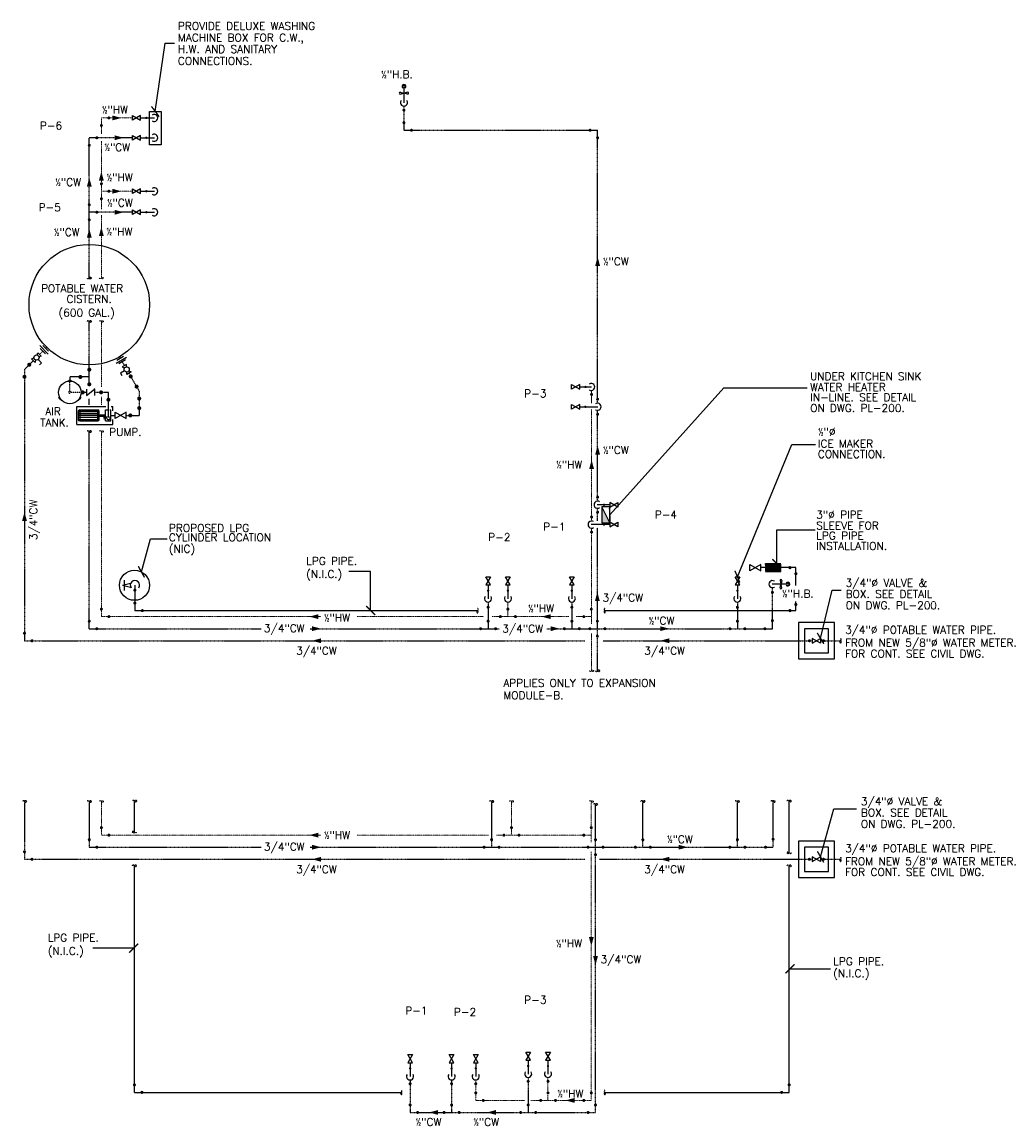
# Model space of a CAD drawing. Header units: inches. Extents: x -3803 to 26533, y -3756 to 2920.
# Tile 4 of 6: x 23299 to 23789, y 1248 to 1797. Entities that reach past the tile are written whole.
import ezdxf
from ezdxf.lldxf.tags import DXFTag

# ---------------------------------------------------------------- set-up
doc = ezdxf.new("R2010")
doc.units = ezdxf.units.IN
doc.header["$LTSCALE"] = 0.48
doc.header["$MEASUREMENT"] = 0
for name, pattern in [('CENTER', [25, 15.625, -3.125, 3.125, -3.125]), ('CENTER2', [1.125, 0.75, -0.125, 0.125, -0.125]), ('HIDDEN2', [0.1875, 0.125, -0.0625]), ('PHANTOM2', [1.25, 0.625, -0.125, 0.125, -0.125, 0.125, -0.125])]:
    doc.linetypes.add(name, pattern=pattern)
doc.layers.get('0').update_dxf_attribs({"linetype": 'CONTINUOUS'})
doc.layers.add('DIM', color=4, linetype='CONTINUOUS', lineweight=13)
for name, color, linetype in [('EQUIP', 4, 'CONTINUOUS'), ('M-PL-CWFT', 3, 'CONTINUOUS'), ('M-PL-CWL', 5, 'CENTER2'), ('M-PL-FT', 3, 'CONTINUOUS'), ('M-PL-HWFT', 2, 'CONTINUOUS'), ('M-PL-TXT', 3, 'CONTINUOUS'), ('P-CW-LI', 4, 'CENTER')]:
    doc.layers.add(name, color=color, linetype=linetype)
doc.styles.add('80', font='simplex.shx', dxfattribs={"height": 7.68})
doc.styles.add('PLAIN', font='arial.ttf', dxfattribs={"width": 0.85})
tags = doc.linetypes.add('GAS_LINE', pattern='A,0.5,-0.2,["GAS",Standard,S=0.1,R=0,X=-0.1,Y=-0.05],-0.25', length=0.95).pattern_tags.tags
tags[6] = DXFTag(74, 10)
doc.dimstyles.new('Ma24', dxfattribs={"dimscale": 48, "dimtxt": 0.09375, "dimasz": 0.09375, "dimexe": 0.0625, "dimexo": 0.0625, "dimgap": 0.046875, "dimtad": 1, "dimdec": 0, "dimzin": 3, "dimdsep": 46, "dimlunit": 4, "dimtxsty": 'PLAIN', "dimblk": 'ARCHTICK', "dimcen": 0.0625, "dimdle": 0.0625, "dimclrd": 4, "dimclre": 4, "dimclrt": 2, "dimaunit": 1, "dimadec": 0, "dimazin": 0, "dimtfac": 1, "dimtdec": 0, "dimtix": 1, "dimtmove": 2, "dimatfit": 3, "dimldrblk": 'ARCHTICK', "dimfxl": 1, "dimfrac": 2, "dimtolj": 1, "dimtzin": 0, "dimarcsym": 0})

# ---------------------------------------------------------------- blocks, each defined once
blk = doc.blocks.new('_ArchTick')
at = {"color": 0, "linetype": 'ByBlock', "const_width": 0.15}
blk.add_lwpolyline([(-0.5, -0.5), (0.5, 0.5)], dxfattribs=at)

msp = doc.modelspace()

# ---------------------------------------------------------------- hatches: boundary and pattern name
at = {"layer": 'M-PL-CWFT'}
msp.add_hatch(color=256, dxfattribs=at).paths.add_polyline_path([(23591.61, 1547.87), (23587.61, 1555.87), (23587.61, 1547.87)])
at = {"layer": 'M-PL-CWL'}
h = msp.add_hatch(dxfattribs=at)
h.set_pattern_fill('ANSI31', color=8)
h.set_pattern_definition([(45, (7879.28318, 20802.60468), (-0.08838834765, 0.08838834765), [])])
h.paths.add_polyline_path([(23669.05, 1527.58), (23676.68, 1527.58), (23676.68, 1523.58), (23669.05, 1523.58)])

# ---------------------------------------------------------------- linework, layer by layer
at = {"layer": 'DIM', "linetype": 'PHANTOM2'}
for p, q in [((23354, 1749.38), (23338.55, 1749.38)), ((23338.55, 1741.44), (23338.55, 1749.38)), ((23338.55, 1703.98), (23338.55, 1737.89)), ((23354, 1712.88), (23338.55, 1712.88)), ((23338.55, 1669.7), (23338.55, 1700.93)), ((23338.55, 1615.64), (23338.55, 1648.13)), ((23338.55, 1606.62), (23338.55, 1610.64)), ((23582.55, 1548.78), (23582.55, 1604.39)), ((23338.55, 1501.2), (23338.55, 1593.35)), ((23582.55, 1497.6), (23582.55, 1545.26)), ((23540.9, 1508.44), (23540.9, 1501.2)), ((23338.55, 1501.2), (23447.92, 1501.2)), ((23465.93, 1501.2), (23528.91, 1501.2)), ((23533.08, 1501.2), (23571.25, 1501.2)), ((23574.88, 1501.2), (23582.55, 1501.2)), ((23582.55, 1474.29), (23582.55, 1492.81)), ((23338.55, 1409.24), (23338.55, 1392.44)), ((23542.66, 1409.24), (23542.66, 1392.44)), ((23582.41, 1389.02), (23582.41, 1409.24)), ((23338.55, 1392.44), (23447.92, 1392.44)), ((23465.93, 1392.44), (23531.21, 1392.44)), ((23535.22, 1392.44), (23582.41, 1392.44)), ((23582.41, 1260.44), (23582.41, 1384.14)), ((23524.89, 1270.65), (23524.89, 1260.44)), ((23560.85, 1271.86), (23560.85, 1260.44)), ((23524.89, 1260.44), (23549.36, 1260.44)), ((23552.35, 1260.44), (23582.41, 1260.44))]:
    msp.add_line(p, q, dxfattribs=at)
at = {"layer": 'DIM', "ltscale": 10}
msp.add_line((23582.55, 1607.43), (23582.55, 1613.76), dxfattribs=at)
at = {"layer": 'DIM', "linetype": 'PHANTOM2'}
for centre, start, end in [((23339.1, 1669.41), 28.4906, 151.5094), ((23337.98, 1670.02), 208.4906, 331.5094), ((23339.1, 1670.02), 208.4906, 331.5094), ((23337.98, 1647.81), 28.4906, 151.5094), ((23339.1, 1647.81), 28.4906, 151.5094), ((23339.1, 1648.43), 208.4906, 331.5094), ((23337.98, 1593.05), 28.4906, 151.5094), ((23339.1, 1593.05), 28.4906, 151.5094), ((23339.1, 1593.66), 208.4906, 331.5094), ((23581.98, 1474.58), 208.4906, 331.5094), ((23583.1, 1473.97), 28.4906, 151.5094), ((23583.1, 1474.58), 208.4906, 331.5094), ((23337.98, 1408.92), 28.4906, 151.5094), ((23339.1, 1408.92), 28.4906, 151.5094), ((23339.1, 1409.53), 208.4906, 331.5094), ((23542.09, 1408.92), 28.4906, 151.5094), ((23543.22, 1408.92), 28.4906, 151.5094), ((23543.22, 1409.53), 208.4906, 331.5094), ((23581.84, 1408.92), 28.4906, 151.5094), ((23582.97, 1408.92), 28.4906, 151.5094), ((23582.97, 1409.53), 208.4906, 331.5094)]:
    msp.add_arc(centre, 0.64, start, end, dxfattribs=at)
at = {"layer": 'DIM', "ltscale": 10}
for points in [[(23348.56, 1749.38), (23344.06, 1748.17), (23344.06, 1750.58)], [(23348.56, 1712.88), (23344.06, 1711.68), (23344.06, 1714.09)], [(23582.55, 1579.14), (23583.76, 1574.64), (23581.34, 1574.64)], [(23442.04, 1501.2), (23446.54, 1499.99), (23446.54, 1502.4)], [(23557.65, 1501.2), (23562.15, 1499.99), (23562.15, 1502.4)], [(23442.04, 1392.44), (23446.54, 1391.24), (23446.54, 1393.65)], [(23569.55, 1260.44), (23574.05, 1259.24), (23574.05, 1261.65)]]:
    msp.add_solid(points, dxfattribs=at)
at = {"layer": 'DIM', "linetype": 'PHANTOM2'}
for points in [[(23338.55, 1722.73), (23337.34, 1718.23), (23339.76, 1718.23)], [(23338.55, 1695.07), (23337.34, 1690.57), (23339.76, 1690.57)], [(23582.41, 1337.25), (23583.62, 1341.75), (23581.21, 1341.75)]]:
    msp.add_solid(points, dxfattribs=at)
at = {"layer": 'EQUIP', "color": 3}
for p, q in [((23327.77, 1604.08, 0), (23327.77, 1598.56, 0)), ((23336.72, 1598.56, 0), (23336.72, 1604.08, 0)), ((23337.47, 1601.69, 0), (23340.62, 1601.69, 0)), ((23337.47, 1600.94, 0), (23340.62, 1600.94, 0))]:
    msp.add_line(p, q, dxfattribs=at)
at = {"layer": 'M-PL-CWFT'}
for p, q in [((23489.16, 1764.88), (23489.16, 1756.85)), ((23487.31, 1762.16), (23488.99, 1761.74)), ((23487.31, 1761.22), (23488.99, 1761.65)), ((23491.02, 1762.16), (23489.33, 1761.74)), ((23491.02, 1761.22), (23489.33, 1761.65)), ((23358.1, 1739.51), (23365.04, 1739.51)), ((23358.1, 1702.44), (23365.04, 1702.44)), ((23307.15, 1629.21), (23308.8, 1627.56)), ((23308.8, 1627.56), (23307.77, 1626.53)), ((23350.04, 1623.57), (23348.01, 1622.4)), ((23348.01, 1622.4), (23348.74, 1621.14)), ((23331.11, 1614.36, 0), (23331.11, 1611.23, 0)), ((23331.11, 1611.23, 0), (23335.11, 1614.36, 0)), ((23331.11, 1614.36, 0), (23331.11, 1611.23, 0)), ((23331.11, 1611.23, 0), (23335.11, 1614.36, 0)), ((23335.11, 1614.36, 0), (23335.11, 1611.23, 0)), ((23335.11, 1614.36, 0), (23335.11, 1611.23, 0)), ((23576.64, 1605.64), (23585.71, 1605.64)), ((23350.87, 1602.88, 0), (23345.4, 1599.76, 0)), ((23345.4, 1602.88, 0), (23350.87, 1599.76, 0)), ((23345.4, 1599.76, 0), (23345.4, 1602.88, 0)), ((23350.87, 1602.88, 0), (23345.4, 1599.76, 0)), ((23345.4, 1599.76, 0), (23345.4, 1602.88, 0)), ((23350.87, 1599.76, 0), (23350.87, 1602.88, 0)), ((23350.87, 1599.76, 0), (23350.87, 1602.88, 0)), ((23591.55, 1556.89), (23585.4, 1556.89)), ((23591.61, 1555.87), (23587.61, 1555.87)), ((23587.61, 1555.87), (23587.61, 1547.87)), ((23591.61, 1547.87), (23587.61, 1555.87)), ((23591.61, 1547.87), (23591.61, 1555.87)), ((23587.61, 1547.87), (23591.61, 1547.87)), ((23531.04, 1516.98), (23531.04, 1510.04)), ((23572.73, 1516.98), (23572.73, 1510.04)), ((23655.1, 1516.98), (23655.1, 1510.04)), ((23679.98, 1517.36), (23672.38, 1517.36)), ((23676.33, 1519.22), (23676.75, 1517.53)), ((23676.33, 1515.51), (23676.75, 1517.19)), ((23677.27, 1519.22), (23676.84, 1517.53)), ((23677.27, 1515.51), (23676.84, 1517.19)), ((23550.99, 1280.4), (23550.99, 1273.46)), ((23492.22, 1279.2), (23492.22, 1272.26)), ((23512.89, 1279.2), (23512.89, 1272.26))]:
    msp.add_line(p, q, dxfattribs=at)
for points, const_width in [([(23488.79, 1753.25, 1), (23489.54, 1753.25, 1)], 0.75), ([(23342.29, 1749.75, -1), (23342.29, 1749, -1)], 0.75), ([(23488.79, 1746.98, -1), (23489.54, 1746.98, -1)], 0.75), ([(23338.18, 1745.64, 1), (23338.93, 1745.64, 1)], 0.75), ([(23492.9, 1743.62, -1), (23492.9, 1742.87, -1)], 0.75), ([(23581.81, 1743.62, 1), (23581.81, 1742.87, 1)], 0.75), ([(23332.18, 1735.78, 1), (23332.93, 1735.78, 1)], 0.75), ([(23336.29, 1739.89, -1), (23336.29, 1739.14, -1)], 0.75), ([(23360.94, 1739.22, -1), (23360.94, 1739.81, -1)], 0.586), ([(23585.18, 1739.51, 1), (23585.93, 1739.51, 1)], 0.75), ([(23338.18, 1716.62, -1), (23338.93, 1716.62, -1)], 0.75), ([(23338.18, 1709.15, 1), (23338.93, 1709.15, 1)], 0.75), ([(23342.29, 1713.26, -1), (23342.29, 1712.51, -1)], 0.75), ([(23332.18, 1706.17, -1), (23332.93, 1706.17, -1)], 0.75), ([(23336.29, 1702.81, -1), (23336.29, 1702.06, -1)], 0.75), ([(23360.94, 1702.14, -1), (23360.94, 1702.73, -1)], 0.586), ([(23332.18, 1698.7, 1), (23332.93, 1698.7, 1)], 0.75), ([(23303, 1626.19, 1), (23302.29, 1626.89, 1)], 1), ([(23302.29, 1626.19, 1), (23303, 1626.89, 1)], 1), ([(23299.95, 1620.23, 1), (23300.65, 1620.94, 1)], 1), ([(23582.18, 1611.77, 1), (23582.93, 1611.77, 1)], 0.75), ([(23585.18, 1609.38, -1), (23585.93, 1609.38, -1)], 0.75), ([(23579.48, 1605.35, -1), (23579.48, 1605.94, -1)], 0.586), ([(23585.18, 1601.91, 1), (23585.93, 1601.91, 1)], 0.75), ([(23585.18, 1560.62, -1), (23585.93, 1560.62, -1)], 0.75), ([(23588.71, 1557.18, -1), (23588.71, 1556.59, -1)], 0.586), ([(23582.18, 1550.76, -1), (23582.93, 1550.76, -1)], 0.75), ([(23585.18, 1553.15, 1), (23585.93, 1553.15, 1)], 0.75), ([(23582.18, 1543.29, 1), (23582.93, 1543.29, 1)], 0.75), ([(23530.74, 1514.14, -1), (23531.33, 1514.14, -1)], 0.586), ([(23572.44, 1514.14, -1), (23573.03, 1514.14, -1)], 0.586), ([(23654.81, 1514.14, -1), (23655.39, 1514.14, -1)], 0.586), ([(23672.16, 1513.27, -1), (23672.91, 1513.27, -1)], 0.75), ([(23338.18, 1504.93, -1), (23338.93, 1504.93, -1)], 0.75), ([(23338.18, 1504.93, -1), (23338.93, 1504.93, -1)], 0.75), ([(23530.66, 1505.84, -1), (23531.41, 1505.84, -1)], 0.75), ([(23540.53, 1504.93, -1), (23541.28, 1504.93, -1)], 0.75), ([(23572.36, 1505.84, -1), (23573.11, 1505.84, -1)], 0.75), ([(23582.04, 1504.93, -1), (23582.79, 1504.93, -1)], 0.75), ([(23654.73, 1505.84, -1), (23655.48, 1505.84, -1)], 0.75), ([(23342.29, 1501.57, -1), (23342.29, 1500.82, -1)], 0.75), ([(23342.29, 1501.57, -1), (23342.29, 1500.82, -1)], 0.75), ([(23537.16, 1501.57, 1), (23537.16, 1500.82, 1)], 0.75), ([(23544.64, 1501.57, -1), (23544.64, 1500.82, -1)], 0.75), ([(23578.68, 1501.57, 1), (23578.68, 1500.82, 1)], 0.75), ([(23672.16, 1499.19, -1), (23672.91, 1499.19, -1)], 0.75), ([(23332.18, 1498.93, -1), (23332.93, 1498.93, -1)], 0.75), ([(23332.18, 1498.93, -1), (23332.93, 1498.93, -1)], 0.75), ([(23336.29, 1495.57, -1), (23336.29, 1494.82, -1)], 0.75), ([(23336.29, 1495.57, -1), (23336.29, 1494.82, -1)], 0.75), ([(23527.3, 1495.57, 1), (23527.3, 1494.82, 1)], 0.75), ([(23530.66, 1498.93, -1), (23531.41, 1498.93, -1)], 0.75), ([(23534.77, 1495.57, -1), (23534.77, 1494.82, -1)], 0.75), ([(23569, 1495.57, 1), (23569, 1494.82, 1)], 0.75), ([(23572.36, 1498.93, -1), (23573.11, 1498.93, -1)], 0.75), ([(23576.47, 1495.57, -1), (23576.47, 1494.82, -1)], 0.75), ([(23581.68, 1495.57, 1), (23581.68, 1494.82, 1)], 0.75), ([(23585.04, 1498.93, -1), (23585.79, 1498.93, -1)], 0.75), ([(23589.15, 1495.57, -1), (23589.15, 1494.82, -1)], 0.75), ([(23651.36, 1495.57, 1), (23651.36, 1494.82, 1)], 0.75), ([(23654.73, 1498.93, -1), (23655.48, 1498.93, -1)], 0.75), ([(23658.84, 1495.57, -1), (23658.84, 1494.82, -1)], 0.75), ([(23668.8, 1495.57, 1), (23668.8, 1494.82, 1)], 0.75), ([(23299.93, 1492.93, -1), (23300.68, 1492.93, -1)], 0.75), ([(23299.93, 1492.93, -1), (23300.68, 1492.93, -1)], 0.75), ([(23304.04, 1489.57, -1), (23304.04, 1488.82, -1)], 0.75), ([(23304.04, 1489.57, -1), (23304.04, 1488.82, -1)], 0.75), ([(23585.04, 1491.46, 1), (23585.79, 1491.46, 1)], 0.75), ([(23690.94, 1489.57, -1), (23690.94, 1488.82, -1)], 0.75), ([(23697.99, 1489.57, 1), (23697.99, 1488.82, 1)], 0.75), ([(23338.18, 1396.18, -1), (23338.93, 1396.18, -1)], 0.75), ([(23542.29, 1396.18, -1), (23543.04, 1396.18, -1)], 0.75), ([(23582.04, 1396.18, -1), (23582.79, 1396.18, -1)], 0.75), ([(23332.18, 1390.18, -1), (23332.93, 1390.18, -1)], 0.75), ([(23342.29, 1392.82, -1), (23342.29, 1392.07, -1)], 0.75), ([(23532.42, 1390.18, -1), (23533.17, 1390.18, -1)], 0.75), ([(23538.92, 1392.82, 1), (23538.92, 1392.07, 1)], 0.75), ([(23546.4, 1392.82, -1), (23546.4, 1392.07, -1)], 0.75), ([(23578.68, 1392.82, 1), (23578.68, 1392.07, 1)], 0.75), ([(23584.13, 1390.18, -1), (23584.88, 1390.18, -1)], 0.75), ([(23607.71, 1390.18, -1), (23608.46, 1390.18, -1)], 0.75), ([(23654.73, 1390.18, -1), (23655.48, 1390.18, -1)], 0.75), ([(23672.49, 1390.44, -1), (23673.24, 1390.44, -1)], 0.75), ([(23299.93, 1384.18, -1), (23300.68, 1384.18, -1)], 0.75), ([(23336.29, 1386.82, -1), (23336.29, 1386.07, -1)], 0.75), ([(23529.06, 1386.82, 1), (23529.06, 1386.07, 1)], 0.75), ([(23536.54, 1386.82, -1), (23536.54, 1386.07, -1)], 0.75), ([(23580.77, 1386.82, 1), (23580.77, 1386.07, 1)], 0.75), ([(23588.24, 1386.82, -1), (23588.24, 1386.07, -1)], 0.75), ([(23604.35, 1386.82, 1), (23604.35, 1386.07, 1)], 0.75), ([(23611.82, 1386.82, -1), (23611.82, 1386.07, -1)], 0.75), ([(23651.36, 1386.82, 1), (23651.36, 1386.07, 1)], 0.75), ([(23658.84, 1386.82, -1), (23658.84, 1386.07, -1)], 0.75), ([(23669.13, 1386.82, 1), (23669.13, 1386.07, 1)], 0.75), ([(23304.04, 1380.82, -1), (23304.04, 1380.07, -1)], 0.75), ([(23584.13, 1382.71, 1), (23584.88, 1382.71, 1)], 0.75), ([(23690.94, 1380.82, -1), (23690.94, 1380.07, -1)], 0.75), ([(23697.99, 1380.82, 1), (23697.99, 1380.07, 1)], 0.75), ([(23491.93, 1276.36, -1), (23492.52, 1276.36, -1)], 0.586), ([(23512.6, 1276.36, -1), (23513.18, 1276.36, -1)], 0.586), ([(23550.7, 1277.56, -1), (23551.28, 1277.56, -1)], 0.586), ([(23491.85, 1268.74, -1), (23492.6, 1268.74, -1)], 0.75), ([(23512.51, 1268.74, -1), (23513.26, 1268.74, -1)], 0.75), ([(23524.52, 1268.74, -1), (23525.27, 1268.74, -1)], 0.75), ([(23550.61, 1269.94, -1), (23551.36, 1269.94, -1)], 0.75), ([(23560.48, 1269.94, -1), (23561.23, 1269.94, -1)], 0.75), ([(23524.52, 1264.18, -1), (23525.27, 1264.18, -1)], 0.75), ([(23560.48, 1264.18, -1), (23561.23, 1264.18, -1)], 0.75), ([(23582.04, 1264.18, -1), (23582.79, 1264.18, -1)], 0.75), ([(23491.85, 1258.18, -1), (23492.6, 1258.18, -1)], 0.75), ([(23512.51, 1258.18, -1), (23513.26, 1258.18, -1)], 0.75), ([(23528.63, 1260.82, -1), (23528.63, 1260.07, -1)], 0.75), ([(23550.61, 1258.18, -1), (23551.36, 1258.18, -1)], 0.75), ([(23557.22, 1260.82, 1), (23557.22, 1260.07, 1)], 0.75), ([(23564.59, 1260.82, -1), (23564.59, 1260.07, -1)], 0.75), ([(23578.68, 1260.82, 1), (23578.68, 1260.07, 1)], 0.75), ([(23584.13, 1258.18, -1), (23584.88, 1258.18, -1)], 0.75), ([(23495.96, 1254.82, -1), (23495.96, 1254.07, -1)], 0.75), ([(23509.15, 1254.82, 1), (23509.15, 1254.07, 1)], 0.75), ([(23516.62, 1254.82, -1), (23516.62, 1254.07, -1)], 0.75), ([(23547.25, 1254.82, 1), (23547.25, 1254.07, 1)], 0.75), ([(23554.73, 1254.82, -1), (23554.73, 1254.07, -1)], 0.75), ([(23580.77, 1254.82, 1), (23580.77, 1254.07, 1)], 0.75)]:
    msp.add_lwpolyline(points, format="xyb", close=True, dxfattribs=dict(at, const_width=const_width))
for points in [[(23358.1, 1738.34), (23358.1, 1740.69), (23354, 1738.34), (23354, 1740.69)], [(23358.1, 1701.27), (23358.1, 1703.61), (23354, 1701.27), (23354, 1703.61)], [(23576.64, 1604.47), (23576.64, 1606.82), (23572.54, 1604.47), (23572.54, 1606.82)], [(23591.55, 1558.06), (23591.55, 1555.71), (23595.65, 1558.06), (23595.65, 1555.71)], [(23529.87, 1516.98), (23532.21, 1516.98), (23529.87, 1521.08), (23532.21, 1521.08)], [(23571.56, 1516.98), (23573.91, 1516.98), (23571.56, 1521.08), (23573.91, 1521.08)], [(23653.93, 1516.98), (23656.27, 1516.98), (23653.93, 1521.08), (23656.27, 1521.08)], [(23703.46, 1498.2), (23685.46, 1498.2), (23685.46, 1480.2), (23703.46, 1480.2)], [(23700.46, 1495.2), (23688.46, 1495.2), (23688.46, 1483.2), (23700.46, 1483.2)], [(23692.41, 1490.37), (23692.41, 1488.02), (23696.51, 1490.37), (23696.51, 1488.02)], [(23703.46, 1389.44), (23685.46, 1389.44), (23685.46, 1371.44), (23703.46, 1371.44)], [(23700.46, 1386.44), (23688.46, 1386.44), (23688.46, 1374.44), (23700.46, 1374.44)], [(23692.41, 1381.62), (23692.41, 1379.27), (23696.51, 1381.62), (23696.51, 1379.27)], [(23491.05, 1279.2), (23493.39, 1279.2), (23491.05, 1283.3), (23493.39, 1283.3)], [(23511.72, 1279.2), (23514.06, 1279.2), (23511.72, 1283.3), (23514.06, 1283.3)], [(23549.82, 1280.4), (23552.16, 1280.4), (23549.82, 1284.5), (23552.16, 1284.5)]]:
    msp.add_lwpolyline(points, close=True, dxfattribs=at)
for points in [[(23306.58, 1631.38), (23306.9, 1632.56), (23308.67, 1630.79), (23307.49, 1630.47)], [(23304.98, 1629.79), (23303.8, 1629.47), (23305.57, 1627.7), (23305.89, 1628.88)], [(23351.15, 1625.51), (23351.15, 1626.74), (23348.98, 1625.49), (23350.04, 1624.87)], [(23352.28, 1623.56), (23353.33, 1622.95), (23351.17, 1621.7), (23351.16, 1622.92)], [(23352.28, 1623.56), (23353.33, 1622.95)]]:
    msp.add_lwpolyline(points, dxfattribs=at)
at = {"layer": 'M-PL-CWFT', "elevation": 0}
for points, const_width in [([(23328.12, 1620.97, -1), (23328.12, 1619.97, -1)], 1), ([(23333.05, 1624.12, 1), (23332.05, 1624.12, 1)], 1), ([(23352.82, 1620.37, 1), (23353.53, 1621.07, 1)], 1), ([(23333.05, 1616.82, -1), (23332.05, 1616.82, -1)], 1), ([(23355.73, 1615.33, 1), (23356.44, 1616.04, 1)], 1), ([(23329.27, 1613.3, 1), (23329.27, 1612.3, 1)], 1), ([(23335.11, 1614.58, -1), (23335.11, 1614.14, -1)], 0.435), ([(23338.43, 1613.3, 1), (23338.43, 1612.3, 1)], 1), ([(23342.58, 1609.15, -1), (23341.58, 1609.15, -1)], 1), ([(23357.9, 1609.75, -1), (23356.9, 1609.75, -1)], 1), ([(23357.9, 1604.97, 1), (23356.9, 1604.97, 1)], 1), ([(23352.97, 1601.82, -1), (23352.97, 1600.82, -1)], 1)]:
    msp.add_lwpolyline(points, format="xyb", close=True, dxfattribs=dict(at, const_width=const_width))
at = {"layer": 'M-PL-CWFT'}
for centre, radius in [((23489.16, 1761.69), 0.176), ((23306.24, 1630.13), 1.3), ((23351.16, 1624.22), 1.3), ((23676.8, 1517.36), 0.176)]:
    msp.add_circle(centre, radius, dxfattribs=at)
for centre, radius, start, end in [((23489.16, 1765.14), 0.94, 298.0664, 241.9336), ((23489.16, 1764.88), 0.719, 307.9772, 232.0228), ((23487.31, 1761.69), 0.469, 90, 270), ((23489.16, 1757), 1.76, 145.9161, 34.0839), ((23491.02, 1761.69), 0.469, 270, 90), ((23364.89, 1739.51), 1.76, 235.9161, 124.0839), ((23364.89, 1702.44), 1.76, 235.9161, 124.0839), ((23585.55, 1605.64), 1.76, 235.9161, 124.0839), ((23342.08, 1600.23, 0), 0.948, 145.9161, 34.0839), ((23585.55, 1556.89), 1.76, 55.9161, 304.0839), ((23672.54, 1517.36), 1.76, 55.9161, 304.0839), ((23676.8, 1519.22), 0.469, 0, 180), ((23680.24, 1517.36), 0.94, 208.0664, 151.9336), ((23679.98, 1517.36), 0.719, 217.9772, 142.0228), ((23531.04, 1510.2), 1.76, 145.9161, 34.0839), ((23572.73, 1510.2), 1.76, 145.9161, 34.0839), ((23655.1, 1510.2), 1.76, 145.9161, 34.0839), ((23676.8, 1515.51), 0.469, 180, 0), ((23550.99, 1273.61), 1.76, 145.9161, 34.0839), ((23492.22, 1272.41), 1.76, 145.9161, 34.0839), ((23512.89, 1272.41), 1.76, 145.9161, 34.0839)]:
    msp.add_arc(centre, radius, start, end, dxfattribs=at)
at = {"layer": 'M-PL-CWL'}
for p, q in [((23489.16, 1755.24), (23489.16, 1743.24)), ((23489.16, 1743.24), (23585.55, 1743.24)), ((23585.55, 1607.4), (23585.55, 1743.24)), ((23354, 1739.51), (23332.55, 1739.51)), ((23332.55, 1669.7), (23332.55, 1739.51)), ((23354, 1702.44), (23332.55, 1702.44)), ((23332.55, 1616.32), (23332.55, 1648.13)), ((23309.42, 1633.31, 0), (23307.78, 1631.68)), ((23304.69, 1628.58), (23300.3, 1624.2)), ((23348.91, 1628.11, 0), (23350.06, 1626.11)), ((23300.3, 1624.2), (23300.3, 1489.2)), ((23352.25, 1622.32, 0), (23357.4, 1613.4, 0)), ((23322.83, 1620.47, 0), (23322.83, 1618.86, 0)), ((23331.11, 1612.8, 0), (23328.45, 1612.8, 0)), ((23332.55, 1606.66), (23332.55, 1609.62)), ((23342.08, 1612.8, 0), (23335.11, 1612.8, 0)), ((23357.4, 1613.4, 0), (23357.4, 1601.32, 0)), ((23339.93, 1599.43, 0), (23339.93, 1601.03, 0)), ((23341.13, 1600.23, 0), (23339.93, 1600.23, 0)), ((23343.22, 1601.32, 0), (23345.4, 1601.32, 0)), ((23350.87, 1601.32, 0), (23357.4, 1601.32, 0)), ((23585.55, 1558.64), (23585.55, 1603.89)), ((23332.55, 1495.2), (23332.55, 1593.35)), ((23585.55, 1548.9), (23585.55, 1555.13)), ((23585.55, 1474.29), (23585.55, 1545.4)), ((23669.05, 1527.58), (23676.68, 1527.58)), ((23669.05, 1523.58), (23676.68, 1523.58)), ((23672.54, 1495.2), (23672.54, 1515.6)), ((23531.04, 1508.44), (23531.04, 1495.2)), ((23572.73, 1508.44), (23572.73, 1495.2)), ((23655.1, 1508.44), (23655.1, 1495.2)), ((23332.55, 1495.2), (23418.01, 1495.2)), ((23442.51, 1495.2), (23536.67, 1495.2)), ((23560.27, 1495.2), (23672.54, 1495.2)), ((23300.3, 1489.2), (23579.16, 1489.2)), ((23588.37, 1489.2), (23692.41, 1489.2)), ((23696.51, 1489.2), (23706.46, 1489.2)), ((23300.3, 1409.24), (23300.3, 1380.44)), ((23332.55, 1409.24), (23332.55, 1386.44)), ((23532.8, 1409.24), (23532.8, 1386.44)), ((23584.51, 1254.44), (23584.51, 1407.67)), ((23608.08, 1386.44), (23608.08, 1409.24)), ((23655.1, 1386.44), (23655.1, 1409.24)), ((23672.86, 1386.44), (23672.86, 1409.24)), ((23332.55, 1386.44), (23418.01, 1386.44)), ((23442.51, 1386.44), (23672.86, 1386.44)), ((23300.3, 1380.44), (23579.3, 1380.44)), ((23586.55, 1380.44), (23692.41, 1380.44)), ((23696.51, 1380.44), (23706.46, 1380.44)), ((23492.22, 1270.65), (23492.22, 1254.44)), ((23512.89, 1270.65), (23512.89, 1254.44)), ((23550.99, 1271.86), (23550.99, 1254.44)), ((23492.22, 1254.44), (23584.51, 1254.44))]:
    msp.add_line(p, q, dxfattribs=at)
at = {"layer": 'M-PL-CWL', "color": 3, "linetype": 'Continuous'}
for p, q in [((23312.16, 1631.78), (23307.88, 1636.05)), ((23310.78, 1631.94), (23308.05, 1634.68)), ((23312.17, 1633.33), (23309.44, 1636.07)), ((23311.34, 1635.23, 0), (23310.8, 1634.7, 0)), ((23345.86, 1627.34), (23351.1, 1630.36)), ((23346.25, 1628.84), (23349.6, 1630.78)), ((23347.23, 1627.15), (23350.58, 1629.08)), ((23347.55, 1630.46, 0), (23347.93, 1629.81, 0)), ((23322.32, 1618.86, 0), (23323.34, 1618.86, 0)), ((23322.32, 1618.86, 0), (23322.32, 1618.39, 0)), ((23323.34, 1618.86, 0), (23323.34, 1618.39, 0)), ((23317.32, 1610.21, 0), (23317.73, 1610.44, 0)), ((23317.83, 1609.32, 0), (23317.32, 1610.21, 0)), ((23328.34, 1610.21, 0), (23327.83, 1609.32, 0)), ((23328.34, 1610.21, 0), (23327.93, 1610.44, 0)), ((23317.83, 1609.32, 0), (23318.24, 1609.55, 0)), ((23326.36, 1596.83, 0), (23326.36, 1605.81, 0)), ((23326.36, 1605.81, 0), (23340.8, 1605.81, 0)), ((23327.83, 1609.32, 0), (23327.42, 1609.55, 0)), ((23327.77, 1604.08, 0), (23336.72, 1604.08, 0)), ((23340.62, 1598.56, 0), (23340.62, 1604.08, 0)), ((23340.62, 1604.08, 0), (23341.63, 1604.08, 0)), ((23342.72, 1604.08, 0), (23343.22, 1604.08, 0)), ((23343.22, 1598.56, 0), (23343.22, 1604.08, 0)), ((23343.41, 1605.81, 0), (23344.33, 1605.81, 0)), ((23344.33, 1603.56, 0), (23344.33, 1605.81, 0)), ((23327.02, 1603.33, 0), (23327.02, 1599.31, 0)), ((23337.47, 1599.31, 0), (23337.47, 1603.33, 0)), ((23344.33, 1596.83, 0), (23344.33, 1599.29, 0)), ((23326.36, 1596.83, 0), (23344.33, 1596.83, 0)), ((23327.77, 1598.56, 0), (23336.72, 1598.56, 0)), ((23340.62, 1598.56, 0), (23343.22, 1598.56, 0))]:
    msp.add_line(p, q, dxfattribs=at)
at = {"layer": 'M-PL-CWL', "color": 1, "linetype": 'HIDDEN2'}
for p, q in [((23322.83, 1613.34, 0), (23322.83, 1618.41, 0)), ((23328.45, 1612.8, 0), (23323.37, 1612.8, 0))]:
    msp.add_line(p, q, dxfattribs=at)
at = {"layer": 'M-PL-CWL', "ltscale": 50}
msp.add_line((23342.08, 1600.23, 0), (23342.08, 1612.8, 0), dxfattribs=at)
at = {"layer": 'M-PL-CWL', "color": 8, "linetype": 'Continuous'}
msp.add_line((23337.47, 1601.32, 0), (23327.02, 1601.32, 0), dxfattribs=at)
at = {"layer": 'M-PL-CWL', "elevation": 0}
msp.add_lwpolyline([(23332.55, 1620.47), (23322.83, 1620.47)], dxfattribs=at)
at = {"layer": 'M-PL-CWL', "color": 3, "linetype": 'Continuous'}
for centre, radius in [((23332.55, 1656.45), 30), ((23322.83, 1612.8, 0), 5.62)]:
    msp.add_circle(centre, radius, dxfattribs=at)
at = {"layer": 'M-PL-CWL', "color": 1, "linetype": 'HIDDEN2'}
msp.add_circle((23322.83, 1612.8, 0), 0.54, dxfattribs=at)
at = {"layer": 'M-PL-CWL'}
for centre, start, end in [((23333.1, 1669.41), 28.4906, 151.5094), ((23331.98, 1670.02), 208.4906, 331.5094), ((23333.1, 1670.02), 208.4906, 331.5094), ((23331.98, 1647.81), 28.4906, 151.5094), ((23333.1, 1647.81), 28.4906, 151.5094), ((23333.1, 1648.43), 208.4906, 331.5094), ((23331.98, 1593.05), 28.4906, 151.5094), ((23333.1, 1593.05), 28.4906, 151.5094), ((23333.1, 1593.66), 208.4906, 331.5094), ((23706.77, 1488.63), 118.4906, 241.5094), ((23706.16, 1489.76), 298.4906, 61.5094), ((23706.16, 1488.63), 298.4906, 61.5094), ((23584.98, 1474.58), 208.4906, 331.5094), ((23586.1, 1473.97), 28.4906, 151.5094), ((23586.1, 1474.58), 208.4906, 331.5094), ((23299.73, 1408.92), 28.4906, 151.5094), ((23300.85, 1408.92), 28.4906, 151.5094), ((23300.85, 1409.53), 208.4906, 331.5094), ((23331.98, 1408.92), 28.4906, 151.5094), ((23333.1, 1408.92), 28.4906, 151.5094), ((23333.1, 1409.53), 208.4906, 331.5094), ((23532.23, 1408.92), 28.4906, 151.5094), ((23533.35, 1408.92), 28.4906, 151.5094), ((23533.35, 1409.53), 208.4906, 331.5094), ((23583.93, 1407.38), 28.4906, 151.5094), ((23585.06, 1407.38), 28.4906, 151.5094), ((23585.06, 1407.99), 208.4906, 331.5094), ((23607.51, 1408.92), 28.4906, 151.5094), ((23608.64, 1408.92), 28.4906, 151.5094), ((23608.64, 1409.53), 208.4906, 331.5094), ((23654.53, 1408.92), 28.4906, 151.5094), ((23655.65, 1408.92), 28.4906, 151.5094), ((23655.65, 1409.53), 208.4906, 331.5094), ((23672.29, 1408.92), 28.4906, 151.5094), ((23673.42, 1408.92), 28.4906, 151.5094), ((23673.42, 1409.53), 208.4906, 331.5094), ((23706.77, 1379.88), 118.4906, 241.5094), ((23706.16, 1381.01), 298.4906, 61.5094), ((23706.16, 1379.88), 298.4906, 61.5094)]:
    msp.add_arc(centre, 0.64, start, end, dxfattribs=at)
at = {"layer": 'M-PL-CWL', "color": 3, "linetype": 'Continuous'}
for centre, start, end in [((23327.77, 1603.33, 0), 90, 180), ((23336.72, 1603.33, 0), 0, 90), ((23327.77, 1599.31, 0), 180, 270), ((23336.72, 1599.31, 0), 270, 0)]:
    msp.add_arc(centre, 0.749, start, end, dxfattribs=at)
at = {"layer": 'M-PL-CWL'}
for points in [[(23349.65, 1739.51), (23345.15, 1738.31), (23345.15, 1740.72)], [(23332.55, 1719.68), (23331.34, 1715.18), (23333.76, 1715.18)], [(23349.64, 1702.44), (23345.14, 1701.23), (23345.14, 1703.64)], [(23332.55, 1694.24), (23331.34, 1689.74), (23333.76, 1689.74)], [(23585.55, 1680.24), (23584.34, 1675.74), (23586.76, 1675.74)], [(23585.55, 1586.35), (23584.34, 1581.85), (23586.76, 1581.85)], [(23300.3, 1553.25), (23299.09, 1548.75), (23301.51, 1548.75)], [(23585.41, 1513.44), (23584.21, 1508.94), (23586.62, 1508.94)], [(23447.9, 1495.2), (23443.4, 1493.99), (23443.4, 1496.4)], [(23566.66, 1495.2), (23562.16, 1493.99), (23562.16, 1496.4)], [(23621.18, 1495.2), (23616.68, 1493.99), (23616.68, 1496.4)], [(23443.4, 1489.2), (23447.9, 1487.99), (23447.9, 1490.4)], [(23616.68, 1489.2), (23621.18, 1487.99), (23621.18, 1490.4)], [(23447.9, 1386.44), (23443.4, 1385.24), (23443.4, 1387.65)], [(23630.35, 1386.44), (23625.85, 1385.24), (23625.85, 1387.65)], [(23443.4, 1380.44), (23447.9, 1379.24), (23447.9, 1381.65)], [(23616.68, 1380.44), (23621.18, 1379.24), (23621.18, 1381.65)], [(23584.51, 1327.81), (23583.3, 1332.31), (23585.71, 1332.31)], [(23501.68, 1254.44), (23506.18, 1253.24), (23506.18, 1255.65)], [(23530.44, 1254.44), (23534.94, 1253.24), (23534.94, 1255.65)]]:
    msp.add_solid(points, dxfattribs=at)
at = {"layer": 'M-PL-FT', "linetype": 'GAS_LINE', "ltscale": 0.5}
for p, q in [((23355.26, 1516.82), (23355.26, 1504.2)), ((23355, 1393.97), (23355, 1409.57)), ((23680.89, 1383.71), (23680.89, 1409.42)), ((23355, 1264.44), (23355, 1377.18)), ((23680.89, 1264.44), (23680.89, 1377.18)), ((23355, 1264.44), (23487.84, 1264.44)), ((23589.15, 1264.44), (23680.89, 1264.44))]:
    msp.add_line(p, q, dxfattribs=at)
for points in [[(23684.22, 1516.65), (23684.22, 1525.58), (23666.76, 1525.58)], [(23589.15, 1504.2), (23684.22, 1504.2), (23684.22, 1508.69)], [(23355.26, 1504.2), (23525.76, 1504.2)]]:
    msp.add_lwpolyline(points, dxfattribs=at)
at = {"layer": 'M-PL-FT', "linetype": 'PHANTOM2'}
for centre, start, end in [((23525.45, 1504.76), 298.4906, 61.5094), ((23589.46, 1504.76), 118.4906, 241.5094), ((23526.06, 1503.63), 118.4906, 241.5094), ((23525.45, 1503.63), 298.4906, 61.5094), ((23589.46, 1503.63), 118.4906, 241.5094), ((23588.85, 1503.63), 298.4906, 61.5094), ((23354.57, 1409.1), 28.4906, 151.5094), ((23355.7, 1409.1), 28.4906, 151.5094), ((23355.7, 1409.71), 208.4906, 331.5094), ((23680.31, 1409.1), 28.4906, 151.5094), ((23681.44, 1409.1), 28.4906, 151.5094), ((23681.44, 1409.71), 208.4906, 331.5094), ((23354.45, 1393.68), 28.4906, 151.5094), ((23354.45, 1394.29), 208.4906, 331.5094), ((23355.57, 1394.29), 208.4906, 331.5094), ((23680.33, 1383.42), 28.4906, 151.5094), ((23680.33, 1384.03), 208.4906, 331.5094), ((23681.46, 1384.03), 208.4906, 331.5094), ((23354.43, 1376.86), 28.4906, 151.5094), ((23355.56, 1376.86), 28.4906, 151.5094), ((23355.56, 1377.47), 208.4906, 331.5094), ((23680.31, 1376.86), 28.4906, 151.5094), ((23681.44, 1376.86), 28.4906, 151.5094), ((23681.44, 1377.47), 208.4906, 331.5094), ((23488.15, 1263.88), 118.4906, 241.5094), ((23487.53, 1265.01), 298.4906, 61.5094), ((23487.53, 1263.88), 298.4906, 61.5094), ((23589.46, 1265.01), 118.4906, 241.5094), ((23589.46, 1263.88), 118.4906, 241.5094), ((23588.85, 1263.88), 298.4906, 61.5094)]:
    msp.add_arc(centre, 0.64, start, end, dxfattribs=at)
at = {"layer": 'M-PL-HWFT'}
for p, q in [((23358.1, 1749.38), (23365.04, 1749.38)), ((23358.1, 1712.88), (23365.04, 1712.88)), ((23576.64, 1615.51), (23582.55, 1615.51)), ((23591.55, 1547.02), (23582.4, 1547.02)), ((23349.13, 1516.82), (23353.13, 1517.8)), ((23349.13, 1516.82), (23353.13, 1515.84)), ((23350.09, 1514.27), (23350.09, 1519.37)), ((23540.9, 1516.98), (23540.9, 1510.04)), ((23560.85, 1280.4), (23560.85, 1273.46)), ((23524.89, 1279.2), (23524.89, 1272.26))]:
    msp.add_line(p, q, dxfattribs=at)
for points in [[(23362.55, 1752.57), (23368.25, 1752.57), (23368.25, 1736), (23362.55, 1736)], [(23358.1, 1748.2), (23358.1, 1750.55), (23354, 1748.2), (23354, 1750.55)], [(23358.1, 1711.71), (23358.1, 1714.05), (23354, 1711.71), (23354, 1714.05)], [(23576.64, 1614.33), (23576.64, 1616.68), (23572.54, 1614.33), (23572.54, 1616.68)], [(23591.55, 1548.19), (23591.55, 1545.85), (23595.65, 1548.19), (23595.65, 1545.85)], [(23666.76, 1524.01), (23666.76, 1527.14), (23661.29, 1524.01), (23661.29, 1527.14)], [(23539.73, 1516.98), (23542.07, 1516.98), (23539.73, 1521.08), (23542.07, 1521.08)], [(23523.72, 1279.2), (23526.06, 1279.2), (23523.72, 1283.3), (23526.06, 1283.3)], [(23559.68, 1280.4), (23562.02, 1280.4), (23559.68, 1284.5), (23562.02, 1284.5)]]:
    msp.add_lwpolyline(points, close=True, dxfattribs=at)
for points, const_width in [([(23360.94, 1749.08, -1), (23360.94, 1749.67, -1)], 0.586), ([(23360.94, 1712.59, -1), (23360.94, 1713.18, -1)], 0.586), ([(23579.48, 1615.21, -1), (23579.48, 1615.8, -1)], 0.586), ([(23588.71, 1547.32, -1), (23588.71, 1546.73, -1)], 0.586), ([(23681.25, 1525.19, 1), (23681.25, 1525.97, 1)], 0.781), ([(23684.22, 1522.18, 1), (23684.22, 1522.96, 1)], 0.781), ([(23354.87, 1514.35, 1), (23355.65, 1514.35, 1)], 0.781), ([(23540.61, 1514.14, -1), (23541.19, 1514.14, -1)], 0.586), ([(23354.88, 1507.93, -1), (23355.63, 1507.93, -1)], 0.781), ([(23684.22, 1507.6, -1), (23684.22, 1506.81, -1)], 0.781), ([(23358.99, 1504.57, -1), (23358.99, 1503.82, -1)], 0.781), ([(23681.25, 1504.59, -1), (23681.25, 1503.8, -1)], 0.781), ([(23524.6, 1276.36, -1), (23525.19, 1276.36, -1)], 0.586), ([(23560.56, 1277.56, -1), (23561.14, 1277.56, -1)], 0.586), ([(23354.63, 1268.18, -1), (23355.38, 1268.18, -1)], 0.781), ([(23358.74, 1264.82, -1), (23358.74, 1264.07, -1)], 0.781), ([(23677.15, 1264.82, 1), (23677.15, 1264.07, 1)], 0.781), ([(23681.26, 1268.18, 1), (23680.51, 1268.18, 1)], 0.781)]:
    msp.add_lwpolyline(points, format="xyb", close=True, dxfattribs=dict(at, const_width=const_width))
msp.add_circle((23355.05, 1516.82), 7.5, dxfattribs=at)
for centre, radius, start, end in [((23364.89, 1749.38), 1.76, 235.9161, 124.0839), ((23364.89, 1712.88), 1.76, 235.9161, 124.0839), ((23582.4, 1615.51), 1.76, 235.9161, 124.0839), ((23582.55, 1547.02), 1.76, 55.9161, 304.0839), ((23355.26, 1516.82), 2.34, 325.9161, 214.0839), ((23540.9, 1510.2), 1.76, 145.9161, 34.0839), ((23560.85, 1273.61), 1.76, 145.9161, 34.0839), ((23524.89, 1272.41), 1.76, 145.9161, 34.0839)]:
    msp.add_arc(centre, radius, start, end, dxfattribs=at)
at = {"layer": 'P-CW-LI', "color": 8, "linetype": 'Continuous'}
for p, q in [((23327.02, 1603.33, 0), (23337.47, 1603.33, 0)), ((23327.02, 1602.22, 0), (23337.47, 1602.22, 0)), ((23327.02, 1600.42, 0), (23337.47, 1600.42, 0)), ((23327.02, 1599.31, 0), (23337.47, 1599.31, 0)), ((23327.12, 1603.7, 0), (23337.37, 1603.7, 0)), ((23327.12, 1598.93, 0), (23337.37, 1598.93, 0))]:
    msp.add_line(p, q, dxfattribs=at)

# ---------------------------------------------------------------- texts
at = {"layer": 'M-PL-TXT', "style": '80'}
for s, p in [('PROVIDE DELUXE WASHING', (23376.7, 1793.18)), ('MACHINE BOX FOR C.W.,', (23376.7, 1787.42)), ('H.W. AND SANITARY ', (23376.7, 1781.69)), ('CONNECTIONS.', (23376.7, 1775.82)), ('½"H.B.', (23477.72, 1769.11)), ('½"HW', (23338.71, 1751.56)), ('P-6', (23307.97, 1743.66)), ('½"CW', (23339.98, 1732.88)), ('½"CW', (23315.52, 1715.5)), ('½"HW', (23341.05, 1717.85)), ('½"CW', (23341.29, 1705.22)), ('P-5', (23307.37, 1702.96)), ('½"CW', (23314.81, 1690.61)), ('½"HW', (23340.97, 1690.9)), ('½"CW', (23588.1, 1676.07)), ('POTABLE WATER', (23308.54, 1662.61)), ('CISTERN.', (23321.17, 1657.32)), ('(600 GAL.)', (23317.24, 1650.52)), ('UNDER KITCHEN SINK', (23691.27, 1618.89)), ('WATER HEATER', (23691.27, 1613.47)), ('P-3', (23549.07, 1610.32)), ('IN-LINE. SEE DETAIL', (23691.33, 1608.43)), ('AIR', (23310.68, 1601.46, 1320.81)), ('ON DWG. PL-200.', (23691.33, 1603.06)), ('TANK.', (23308.11, 1595.83, 1320.81)), ('PUMP.', (23342.47, 1591.1, 1320.81)), ('½"%%C', (23695.13, 1591.24)), ('ICE MAKER', (23695.13, 1585.36)), ('½"CW', (23588.1, 1582.18)), ('CONNECTION.', (23695.13, 1580.14)), ('½"HW', (23564.83, 1574.97)), ('P-4', (23614.02, 1550.08)), ('3"%%C PIPE', (23694.39, 1549.98)), ('PROPOSED LPG', (23372.22, 1543.35)), ('P-1', (23558.51, 1544)), ('SLEEVE FOR', (23694.39, 1544.61)), ('CYLINDER LOCATION', (23372.22, 1538.69)), ('P-2', (23531.08, 1538.84)), ('LPG PIPE', (23694.39, 1539.6)), ('INSTALLATION.', (23694.39, 1534.44)), ('(NIC)', (23372.22, 1533.02)), ('LPG PIPE.', (23440.52, 1526.97)), ('(N.I.C.)', (23440.52, 1520.43)), ('3/4"%%C VALVE & ', (23709.01, 1516.09)), ('3/4"CW', (23587.96, 1508.73)), ('½"H.B.', (23677.17, 1510.75)), ('BOX. SEE DETAIL', (23709.01, 1510.52)), ('½"HW', (23550.82, 1503.37)), ('ON DWG. PL-200.', (23709.01, 1504.87)), ('½"HW', (23449.24, 1498.72)), ('½"CW', (23610.84, 1497.25)), ('3/4"CW', (23419.47, 1493.5)), ('3/4"CW', (23538.13, 1493.32)), ('3/4"%%C POTABLE WATER PIPE. ', (23708.7, 1492.7)), ('FROM NEW 5/8"%%C WATER METER.', (23708.7, 1486.28)), ('3/4"CW', (23435.49, 1482.29)), ('3/4"CW', (23608.77, 1482.29)), ('FOR CONT. SEE CIVIL DWG.', (23708.7, 1480.88)), ('APPLIES ONLY TO EXPANSION', (23538.64, 1466.27)), ('MODULE-B. ', (23538.64, 1460.13)), ('3/4"%%C VALVE & ', (23716.55, 1407.34)), ('BOX. SEE DETAIL', (23716.55, 1401.77)), ('ON DWG. PL-200.', (23716.55, 1396.11)), ('½"HW', (23449.24, 1390.52)), ('½"CW', (23620.02, 1388.5)), ('3/4"CW', (23419.47, 1384.74)), ('3/4"%%C POTABLE WATER PIPE. ', (23708.7, 1383.95)), ('FROM NEW 5/8"%%C WATER METER.', (23708.7, 1377.53)), ('3/4"CW', (23435.49, 1373.53)), ('3/4"CW', (23608.77, 1373.53)), ('FOR CONT. SEE CIVIL DWG.', (23708.7, 1372.13)), ('LPG PIPE.', (23311.87, 1339.46)), ('½"HW', (23564.69, 1336.67)), ('(N.I.C.)', (23311.87, 1332.91)), ('3/4"CW', (23587.05, 1328.69)), ('LPG PIPE.', (23702.86, 1327.76)), ('(N.I.C.)', (23702.86, 1321.73)), ('P-3', (23549.03, 1308.57)), ('P-1', (23489.86, 1303.24)), ('P-2', (23514.04, 1302.47)), ('½"HW', (23565.39, 1261.9)), ('½"CW', (23494.85, 1247.81)), ('½"CW', (23523.61, 1247.81))]:
    msp.add_text(s, height=3.84, dxfattribs=at).set_placement(p)
msp.add_text('3/4"CW', height=3.84, rotation=90, dxfattribs=at).set_placement((23306.65, 1539.24))

# ---------------------------------------------------------------- leaders
at = {"layer": 'M-PL-TXT'}
for points in [[(23365.4, 1752.57), (23370.35, 1786.57), (23375.03, 1786.57)], [(23591.61, 1551.87), (23648.36, 1615.03), (23689.88, 1615.03)], [(23655.1, 1521.08), (23682.23, 1586.81), (23693.97, 1586.81)], [(23674.75, 1527.58), (23674.75, 1544.44), (23693.78, 1544.44)], [(23358.48, 1523.49), (23363.09, 1539.92), (23371.24, 1539.92)], [(23472.59, 1504.2), (23472.59, 1523.74), (23461.73, 1523.74)], [(23696.51, 1490.37), (23702.25, 1514.32), (23706.82, 1514.32)], [(23696.51, 1381.62), (23703.09, 1405.57), (23714.37, 1405.57)], [(23354.61, 1336.22), (23334.37, 1336.22)], [(23681.28, 1325.93), (23701.52, 1325.93)]]:
    msp.add_leader(points, dimstyle='Ma24', override={"dimtad": 0, "dimclrd": 256, "dimfxl": 3}, dxfattribs=at)

doc.saveas('drawing.dxf')
